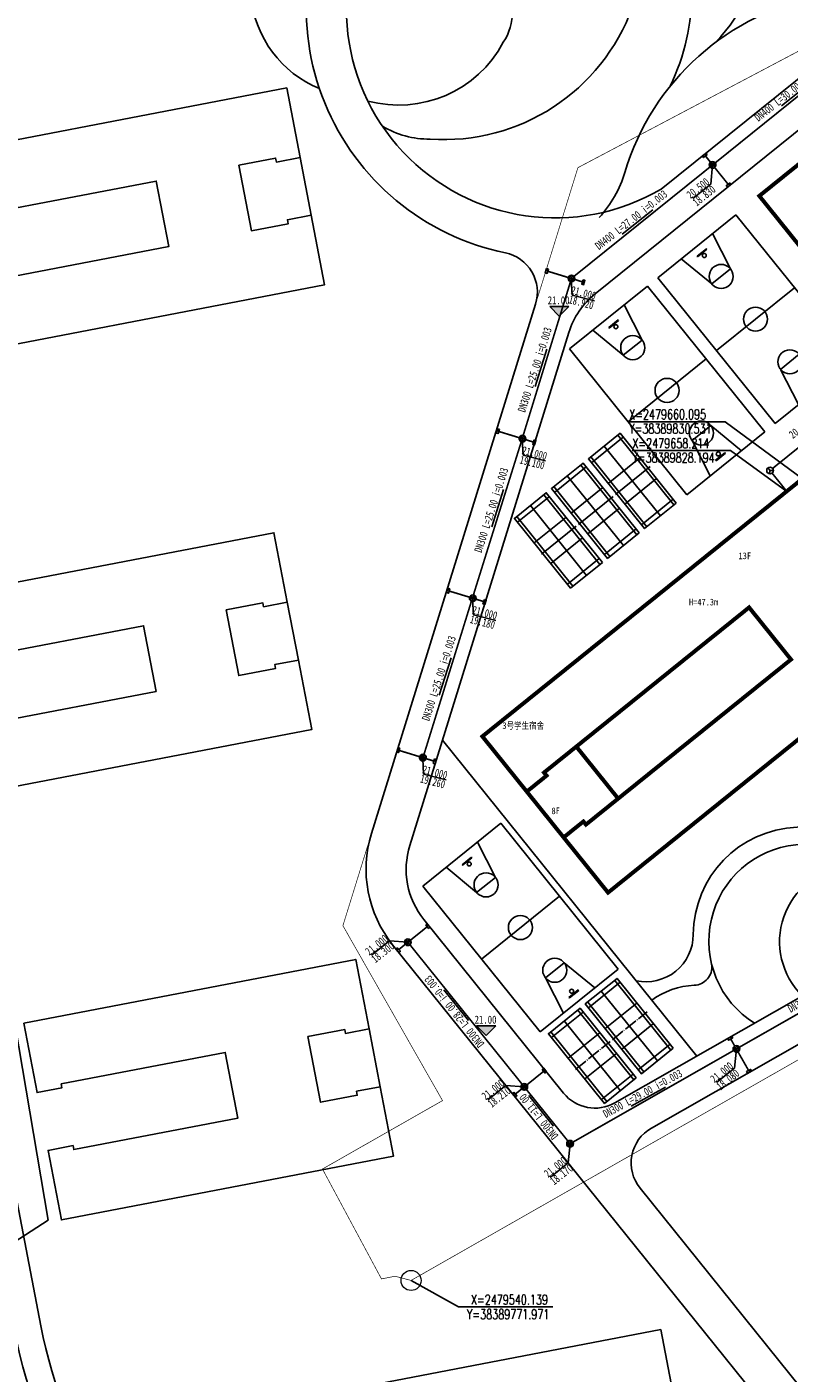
# Model space of a CAD drawing. Extents: x 38389316 to 38392219, y 2477539 to 2480586.
# Tile 22 of 43: x 38389714 to 38389829, y 2479526 to 2479728. Entities that reach past the tile are written whole.
import ezdxf
from ezdxf.enums import TextEntityAlignment as Align

# ---------------------------------------------------------------- set-up
doc = ezdxf.new("R2010")
doc.units = 0
doc.header["$LTSCALE"] = 1000
doc.header["$MEASUREMENT"] = 0
for name, pattern in [('CENTER2', [1.125, 0.75, -0.125, 0.125, -0.125]), ('DASH', [0.35, 0.25, -0.1]), ('DOTE', [2.42, 2, -0.2, 0.02, -0.2]), ('PHANTOM2', [1.25, 0.625, -0.125, 0.125, -0.125, 0.125, -0.125])]:
    doc.linetypes.add(name, pattern=pattern)
doc.layers.get('0').update_dxf_attribs({"linetype": 'CONTINUOUS'})
for name, color, linetype in [('0-lunkuo', 8, 'CONTINUOUS'), ('DIM_ELEV', 8, 'CONTINUOUS'), ('DIM_污水', 3, 'CONTINUOUS'), ('PIPE-中水高', 7, 'TG_DX'), ('PIPE-雨水', 9, 'CONTINUOUS'), ('TWT_COOR', 3, 'CONTINUOUS'), ('u-road', 4, 'CONTINUOUS'), ('XG-电信井', 2, 'CONTINUOUS'), ('XG-雨水井', 2, 'CONTINUOUS'), ('YD_地块界线', 7, 'CONTINUOUS'), ('体育设施', 7, 'CONTINUOUS'), ('建筑轮廓', 2, 'CONTINUOUS'), ('文字', 7, 'CONTINUOUS'), ('用地界线', 8, 'CONTINUOUS'), ('路中线', 7, 'CENTER2'), ('道路', 33, 'CONTINUOUS')]:
    doc.layers.add(name, color=color, linetype=linetype)
doc.layers.add('规划坐标', color=7, linetype='CONTINUOUS', lineweight=9)
doc.styles.add('-宋体', font='txt', dxfattribs={"width": 0.8})
doc.styles.add('_TCH_DIM', font='SIMPLEX', dxfattribs={"bigfont": 'GBCBIG'})
doc.styles.get("Standard").update_dxf_attribs({"font": 'GBENOR', "bigfont": 'GBCBIG'})
doc.styles.add('TG_LINETYPE', font='SIMPLEX', dxfattribs={"width": 0.8, "height": 3, "bigfont": 'HZTXT'})
doc.styles.add('中等线体', font='txt', dxfattribs={"width": 0.8})
doc.styles.add('人防黑体', font='simhei.ttf', dxfattribs={"width": 0.7})
doc.linetypes.add('TG_DX', pattern='A,2,-0.6,["DX",TG_LINETYPE,S=0.1,R=0,X=-0.52,Y=-0.15],0', length=2.6)

# ---------------------------------------------------------------- blocks, each defined once
blk = doc.blocks.new('雨水井')
for p, q in [((-1, 0), (1, 0)), ((-0.84, 0.55), (0.84, 0.55)), ((-0.84, -0.54), (0.84, -0.54))]:
    blk.add_line(p, q)
blk.add_lwpolyline([(0, -1), (0, 1)])
blk.add_circle((0, 0), 1)
blk = doc.blocks.new('_ARROW')
blk.add_solid([(0, 0), (-1, 0.1), (-1, -0.1)])
blk = doc.blocks.new('hyvahavb')
at = {"layer": 'DIM_ELEV'}
blk.add_hatch(color=8, dxfattribs=at).paths.add_polyline_path([(-173.2, -4360.8), (-182.2, -4351.8), (-164.2, -4351.8)])
at = {"layer": 'DIM_ELEV', "color": 8}
for p, q in [((-173.2, -4360.8), (-182.2, -4351.8)), ((-182.2, -4351.8), (-164.2, -4351.8)), ((-173.2, -4360.8), (-164.2, -4351.8))]:
    blk.add_line(p, q, dxfattribs=at)
blk = doc.blocks.new('_J1DYT')
at = {"layer": '0-lunkuo'}
for p, q in [((0, 0), (0, 1500)), ((2800, 1500), (0, 1500)), ((1400, 0), (1400, 1500)), ((2800, 0), (2800, 1500)), ((0, 1050), (580, 930)), ((2800, 1050), (2220, 930)), ((130, 840), (120, 840)), ((120, 660), (120, 840)), ((130, 660), (130, 840)), ((580, 570), (580, 930)), ((2220, 570), (2220, 930)), ((2670, 840), (2680, 840)), ((2670, 660), (2670, 840)), ((2680, 660), (2680, 840)), ((130, 660), (120, 660)), ((148, 755), (130, 755)), ((148, 750), (130, 750)), ((148, 745), (130, 745)), ((2652, 755), (2670, 755)), ((2652, 750), (2670, 750)), ((2652, 745), (2670, 745)), ((2670, 660), (2680, 660)), ((580, 570), (0, 450)), ((2220, 570), (2800, 450)), ((2800, 0), (0, 0))]:
    blk.add_line(p, q, dxfattribs=at)
for centre, radius in [((580, 750), 180), ((1400, 750), 180), ((2220, 750), 180), ((178, 750), 30), ((2622, 750), 30)]:
    blk.add_circle(centre, radius, dxfattribs=at)
at = {"layer": '0-lunkuo', "flags": 9}
for tag in ['XSIZE', 'YSIZE']:
    blk.add_attdef(tag, (0, 0), '', height=0.5, rotation=0, dxfattribs=at)
blk = doc.blocks.new('$plan$00002338')
at = {"layer": '体育设施', "color": 8}
for p, q in [((-6700, 2506), (6700, 2506)), ((-5950, -3134), (-5950, 2966)), ((-1980, -3134), (-1980, 2966)), ((1980, -3134), (1980, 2966)), ((5950, -3134), (5950, 2966)), ((-6700, -84), (6700, -84)), ((-6700, -2674), (6700, -2674))]:
    blk.add_line(p, q, dxfattribs=at)
at = {"layer": '体育设施', "color": 8, "linetype": 'DOTE'}
blk.add_line((0, -3332), (0, 3332), dxfattribs=at)
at = {"layer": '体育设施', "color": 8}
blk.add_lwpolyline([(6700, 2966), (-6700, 2966), (-6700, -3134), (6700, -3134)], close=True, dxfattribs=at)
blk = doc.blocks.new('202210211F')
at = {"layer": 'u-road', "color": 8, "flags": 128}
for points in [[(38392148.85, 2481777.13, -0.798921), (38392107.1, 2481821.63, 0.386637), (38392097.54, 2481886.17, -0.165783), (38392086.83, 2481903.05, -27.025751)], [(38392133.44, 2481633.29), (38392108.65, 2481664.08, -0.249623), (38392105.48, 2481680.7), (38392130.05, 2481759.93, 0.443343), (38392125.52, 2481767.59, -0.5343), (38392102.12, 2481824.98, 0.386397), (38392093.76, 2481881.51, -0.166613), (38392080.96, 2481901.78, -0.165582)], [(38392148.85, 2481777.13), (38392204.3, 2481821.78, 0.414214), (38392206.13, 2481838.65), (38392184.81, 2481865.13, -0.000176), (38392184.79, 2481865.16)], [(38392015.13, 2481820.31), (38392056.02, 2481607.03, 0.414214), (38392137.95, 2481551.46), (38392181.31, 2481559.77, 0.565674), (38392184.85, 2481569.43), (38392133.44, 2481633.29)], [(38392201.18, 2481555.44), (38392139.45, 2481543.6, -0.414214), (38392048.16, 2481605.52), (38392007.27, 2481818.8)], [(38392134.24, 2481641.86, 0.368088), (38392141.89, 2481640.41), (38392289.22, 2481724.34, 0.461895), (38392290.93, 2481733.32), (38392224.94, 2481815.28, 0.414213), (38392208.07, 2481817.1), (38392208.07, 2481817.1), (38392138.94, 2481761.45, 0.149167), (38392135.01, 2481755.66), (38392111.21, 2481678.92, 0.249623), (38392113.33, 2481667.84), (38392134.24, 2481641.86)], [(38392272.49, 2481623.12, 0.033621), (38392272.49, 2481623.12), (38392272.49, 2481623.12, -0.504687), (38392272.49, 2481623.12), (38392328.16, 2481667.94, 0.414213), (38392329.98, 2481684.81), (38392302.36, 2481719.11, 0.368087), (38392294.72, 2481720.57), (38392147.38, 2481636.63, 0.461894), (38392145.68, 2481627.66), (38392194, 2481567.63, 0.414215), (38392202.44, 2481566.72), (38392272.49, 2481623.12)]]:
    blk.add_lwpolyline(points, format="xyb", dxfattribs=at)
at = {"layer": 'YD_地块界线', "color": 8, "flags": 128}
blk.add_lwpolyline([(38391978.55, 2482086.79), (38392057.12, 2481622.87), (38392043.47, 2481614.08)], dxfattribs=at)
at = {"layer": '体育设施', "color": 8}
for p, q in [((38392138.41, 2481736.19), (38392143.16, 2481740.01)), ((38392142.34, 2481740.31), (38392150.74, 2481729.87)), ((38392140.32, 2481738.68), (38392148.72, 2481728.24)), ((38392132.88, 2481731.73), (38392137.63, 2481735.56)), ((38392136.81, 2481735.85), (38392145.21, 2481725.42)), ((38392138.3, 2481737.06), (38392146.7, 2481726.62)), ((38392140.9, 2481733.09), (38392145.65, 2481736.92)), ((38392134.79, 2481734.23), (38392143.19, 2481723.79)), ((38392143.39, 2481730.01), (38392148.14, 2481733.83)), ((38392132.77, 2481732.61), (38392141.17, 2481722.17)), ((38392135.37, 2481728.64), (38392140.12, 2481732.47)), ((38392127.35, 2481727.28), (38392132.1, 2481731.11)), ((38392129.26, 2481729.78), (38392137.66, 2481719.34)), ((38392131.28, 2481731.4), (38392139.68, 2481720.96)), ((38392145.88, 2481726.92), (38392150.63, 2481730.74)), ((38392127.24, 2481728.15), (38392135.64, 2481717.72)), ((38392129.84, 2481724.19), (38392134.59, 2481728.01)), ((38392137.86, 2481725.56), (38392142.61, 2481729.38)), ((38392140.35, 2481722.46), (38392145.1, 2481726.29)), ((38392132.33, 2481721.1), (38392137.08, 2481724.93)), ((38392134.81, 2481718.01), (38392139.57, 2481721.84))]:
    blk.add_line(p, q, dxfattribs=at)
at = {"layer": '体育设施', "color": 8, "linetype": 'DOTE'}
for p, q in [((38392141.99, 2481731.43), (38392147.18, 2481735.61)), ((38392136.46, 2481726.97), (38392141.65, 2481731.15)), ((38392130.93, 2481722.52), (38392136.12, 2481726.7))]:
    blk.add_line(p, q, dxfattribs=at)
at = {"layer": '体育设施', "color": 8}
for points in [[(38392151.1, 2481730.16), (38392142.69, 2481740.6), (38392137.94, 2481736.77), (38392146.35, 2481726.33)], [(38392145.57, 2481725.7), (38392137.16, 2481736.14), (38392132.41, 2481732.32), (38392140.82, 2481721.88)], [(38392140.04, 2481721.25), (38392131.63, 2481731.69), (38392126.88, 2481727.86), (38392135.29, 2481717.43)]]:
    blk.add_lwpolyline(points, close=True, dxfattribs=at)
at = {"layer": '建筑轮廓', "color": 8, "const_width": 0.6, "flags": 128}
for points in [[(38392163.53, 2481776.11), (38392170.18, 2481767.85), (38392173.14, 2481770.24), (38392172.76, 2481770.7), (38392203.45, 2481795.41), (38392209.72, 2481787.62), (38392179.03, 2481762.92), (38392178.65, 2481763.38), (38392175.69, 2481761), (38392182.34, 2481752.74), (38392232.97, 2481793.5), (38392226.32, 2481801.76), (38392223.52, 2481799.5), (38392223.9, 2481799.04), (38392219.53, 2481795.52), (38392213.26, 2481803.31), (38392217.63, 2481806.83), (38392218, 2481806.36), (38392220.81, 2481808.62), (38392214.16, 2481816.87)], [(38392122.08, 2481695.24), (38392128.73, 2481686.98), (38392131.69, 2481689.37), (38392131.31, 2481689.83), (38392162, 2481714.54), (38392168.27, 2481706.75), (38392137.58, 2481682.05), (38392137.2, 2481682.51), (38392134.24, 2481680.13), (38392140.89, 2481671.87), (38392191.52, 2481712.63), (38392184.88, 2481720.89), (38392182.07, 2481718.63), (38392182.45, 2481718.17), (38392178.09, 2481714.65), (38392171.81, 2481722.44), (38392176.18, 2481725.96), (38392176.55, 2481725.49), (38392179.36, 2481727.75), (38392172.71, 2481736)]]:
    blk.add_lwpolyline(points, close=True, dxfattribs=at)
at = {"layer": '建筑轮廓', "color": 8, "flags": 128}
for points in [[(38392028.96, 2481780.03), (38392030.95, 2481769.62), (38392034.69, 2481770.33), (38392034.57, 2481770.92), (38392073.27, 2481778.34), (38392075.15, 2481768.52), (38392036.46, 2481761.1), (38392036.34, 2481761.69), (38392032.61, 2481760.97), (38392034.61, 2481750.56), (38392098.44, 2481762.8), (38392096.45, 2481773.21), (38392092.91, 2481772.54), (38392093.03, 2481771.95), (38392087.53, 2481770.89), (38392085.64, 2481780.71), (38392091.14, 2481781.77), (38392091.26, 2481781.18), (38392094.79, 2481781.86), (38392092.8, 2481792.27)], [(38392041.2, 2481716.19), (38392043.19, 2481705.78), (38392046.93, 2481706.49), (38392046.81, 2481707.08), (38392071.37, 2481711.79), (38392073.25, 2481701.97), (38392048.7, 2481697.26), (38392048.58, 2481697.85), (38392044.85, 2481697.14), (38392046.85, 2481686.73), (38392096.54, 2481696.25), (38392094.55, 2481706.66), (38392091.01, 2481705.99), (38392091.12, 2481705.4), (38392085.62, 2481704.34), (38392083.74, 2481714.16), (38392089.24, 2481715.22), (38392089.35, 2481714.63), (38392092.89, 2481715.31), (38392090.89, 2481725.72)], [(38392053.44, 2481652.35), (38392055.43, 2481641.94), (38392059.17, 2481642.66), (38392059.05, 2481643.25), (38392083.61, 2481647.95), (38392085.49, 2481638.13), (38392060.94, 2481633.43), (38392060.82, 2481634.01), (38392057.09, 2481633.3), (38392059.09, 2481622.89), (38392108.78, 2481632.42), (38392106.79, 2481642.83), (38392103.25, 2481642.15), (38392103.36, 2481641.56), (38392097.86, 2481640.51), (38392095.98, 2481650.33), (38392101.48, 2481651.38), (38392101.59, 2481650.79), (38392105.13, 2481651.47), (38392103.13, 2481661.88)], [(38392084.94, 2481594.25), (38392086.94, 2481583.83), (38392090.67, 2481584.55), (38392090.56, 2481585.14), (38392129.25, 2481592.56), (38392131.14, 2481582.74), (38392092.44, 2481575.32), (38392092.33, 2481575.91), (38392088.6, 2481575.19), (38392090.59, 2481564.78), (38392154.43, 2481577.02), (38392152.43, 2481587.43), (38392148.9, 2481586.75), (38392149.01, 2481586.16), (38392143.51, 2481585.11), (38392141.63, 2481594.93), (38392147.13, 2481595.99), (38392147.24, 2481595.4), (38392150.78, 2481596.07), (38392148.78, 2481606.48)]]:
    blk.add_lwpolyline(points, close=True, dxfattribs=at)
for points in [[(38392094.79, 2481781.86), (38392096.45, 2481773.21)], [(38392092.89, 2481715.31), (38392094.55, 2481706.66)], [(38392105.13, 2481651.47), (38392106.79, 2481642.83)]]:
    blk.add_lwpolyline(points, dxfattribs=at)
at = {"layer": '建筑轮廓', "color": 8, "const_width": 0.6, "flags": 128}
for points in [[(38392136.14, 2481693.72), (38392142.41, 2481685.93)], [(38392128.73, 2481686.98), (38392134.24, 2481680.13)]]:
    blk.add_lwpolyline(points, dxfattribs=at)
at = {"layer": '用地界线', "color": 10, "linetype": 'PHANTOM2', "ltscale": 0.01, "const_width": 0.1, "flags": 128}
blk.add_lwpolyline([(38392235.26, 2482101.89), (38392270.9, 2482137.54), (38392306.54, 2482173.18), (38392373.95, 2482086.4), (38392424.95, 2482025.04), (38392448.56, 2481995.71), (38392438.61, 2481909.05), (38392429.45, 2481829.31), (38392429.01, 2481827.02), (38392427.12, 2481819.84), (38392426.6, 2481818.27), (38392426.26, 2481817.21), (38392425.43, 2481814.9), (38392423.82, 2481810.98), (38392421.79, 2481806.57), (38392418.72, 2481801.02), (38392414.83, 2481794.99), (38392410.53, 2481789.42), (38392405.59, 2481783.99), (38392398.87, 2481777.91), (38392396.95, 2481776.5), (38392345.95, 2481747.45), (38392111.41, 2481613.84), (38392109.01, 2481614.47), (38392106.98, 2481614.07), (38392098.15, 2481630.51), (38392116.12, 2481640.75), (38392101.21, 2481666.92), (38392135.86, 2481778.66), (38392136.38, 2481780.34), (38392181.47, 2481804.15), (38392192.72, 2481840.56), (38392168.94, 2481885.6), (38392177.65, 2481913.84), (38392177.59, 2481914.99), (38392183.13, 2481932.94), (38392184.52, 2481931.77), (38392189.13, 2481946.8), (38392199.95, 2481981.77), (38392198.7, 2481982.12), (38392198.34, 2481982.25), (38392199.41, 2481985.72), (38392202.06, 2481994.32)], close=True, dxfattribs=at)
at = {"layer": '路中线', "color": 8, "linetype": 'DASH', "ltscale": 4, "flags": 128}
blk.add_lwpolyline([(38392069.56, 2481929.4), (38392036.17, 2481923, 0.414214), (38392001.24, 2481871.5), (38392052.09, 2481606.27, 0.414214), (38392138.7, 2481547.53), (38392199.45, 2481559.18)], format="xyb", dxfattribs=at)
at = {"layer": '道路', "color": 8, "flags": 128}
for points in [[(38392107.12, 2481786.55, 0.139861), (38392114.25, 2481784.61, 0.335167), (38392144.52, 2481804.33, 0.551306), (38392132.61, 2481819.64, -0.097914), (38392124.1, 2481820.47, -0.496038), (38392120.92, 2481828.99, -0.020108), (38392130.95, 2481843.54, 0.444902), (38392128.07, 2481858.25, -0.004531), (38392111.53, 2481868.38, 0.000307), (38392110.96, 2481868.73, 0.000307)], [(38392139.57, 2481772.89, 0.114075), (38392143.41, 2481779.64, -0.283478), (38392173.03, 2481806.05, 0.998671), (38392166.72, 2481849.36, -0.175334), (38392120.27, 2481863.3)], [(38392108.86, 2481854.86, 0.838798), (38392098.46, 2481842.84, -0.426097), (38392094.57, 2481821.49, 0.593088), (38392097.69, 2481792.17, 0.080752)], [(38392115.22, 2481845.56, -0.297067), (38392109.62, 2481822.73, 0.789496), (38392116.34, 2481811.19, -0.707937), (38392125.2, 2481799.1, -0.350294), (38392104.94, 2481790.31)], [(38392130.95, 2481843.54, -0.750309), (38392157.02, 2481799.12, -6.34171)], [(38392127.42, 2481838.7, -0.488499), (38392150.18, 2481792.52, -1.91366)], [(38392201.36, 2481711.57, 0.300761), (38392184.96, 2481695.07, -0.346665), (38392169.17, 2481681.64, 0.402146), (38392153.65, 2481665.58, -0.476463), (38392145.09, 2481658.69)], [(38392162.81, 2481652.33, -0.714916), (38392168.97, 2481679.02, 0.318995), (38392187.92, 2481695.65, -0.617847), (38392208.94, 2481702.16, -77.083864)], [(38392169.98, 2481656.41, -0.63447), (38392176.69, 2481675.8, 0.227176), (38392195.08, 2481687.17, -0.575015), (38392221.94, 2481686.01, -3.966717)], [(38392147.42, 2481655.79, -0.14416), (38392153.8, 2481658, 0.41845), (38392156.43, 2481661.04)]]:
    blk.add_lwpolyline(points, format="xyb", dxfattribs=at)
blk.add_lwpolyline([(38392116.1, 2481694.69), (38392154.17, 2481647.41)], dxfattribs=at)
at = {"layer": '0-lunkuo', "color": 8}
for name, p, xscale, yscale, zscale, rotation in [('_J1DYT', (38392148.34, 2481763.88), 0.01, 0.01, 0.01, 308.8366126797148), ('_J1DYT', (38392135.1, 2481753.22), 0.01, 0.01, 0.01, 308.8366126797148), ('_J1DYT', (38392113.15, 2481672.84), 0.01, 0.01, 0.01, 308.8366126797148), ('$plan$00002338', (38392144.13, 2481651.95), 0.001, 0.001, 0.001, 308.8364669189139), ('$plan$00002338', (38392138.6, 2481647.5), 0.001, 0.001, 0.001, 308.8364669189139)]:
    blk.add_blockref(name, p, dxfattribs=dict(at, xscale=xscale, yscale=yscale, zscale=zscale, rotation=rotation))
at = {"layer": 'DIM_ELEV', "color": 8, "xscale": 0.16, "yscale": 0.16, "zscale": 0.16}
for p in [(38392161.31, 2482455.85), (38392150.37, 2482348.21)]:
    blk.add_blockref('hyvahavb', p, dxfattribs=at)
at = {"layer": 'DIM_ELEV', "color": 8, "style": '-宋体', "width": 0.8}
for p in [(38392131.86, 2481759.9), (38392120.92, 2481652.26)]:
    blk.add_text('21.00', height=1.2, dxfattribs=at).set_placement(p)
at = {"layer": '文字', "color": 8, "style": '中等线体', "width": 0.8}
for s, p in [('13F', (38392160.42, 2481721.76)), ('H=47.3m', (38392153, 2481714.84)), ('3号学生宿舍', (38392125.08, 2481696.36)), ('8F', (38392132.43, 2481683.61))]:
    blk.add_text(s, height=1, rotation=360, dxfattribs=at).set_placement(p)
blk = doc.blocks.new('XG-电信井')
at = {"layer": 'XG-电信井'}
for p, q in [((498400.18, 2607050.43), (498399.38, 2607049.83)), ((498400.18, 2607051.43), (498400.18, 2607050.43)), ((498400.18, 2607050.43), (498400.98, 2607049.84))]:
    blk.add_line(p, q, dxfattribs=at)
blk.add_circle((498400.18, 2607050.43), 1, dxfattribs=at)

msp = doc.modelspace()

# ---------------------------------------------------------------- hatches: boundary and pattern name
at = {"layer": 'XG-雨水井'}
for points in [[(38389816.11, 2479708.82), (38389816.11, 2479708.82), (38389815.84, 2479708.6), (38389816.02, 2479708.38), (38389816.29, 2479708.6), (38389816.29, 2479708.6)], [(38389819.87, 2479704.15), (38389819.87, 2479704.15), (38389819.6, 2479703.93), (38389819.42, 2479704.16), (38389819.69, 2479704.37), (38389819.69, 2479704.37)], [(38389792.26, 2479691.55), (38389792.26, 2479691.55), (38389792.16, 2479691.22), (38389792.44, 2479691.14), (38389792.54, 2479691.47), (38389792.54, 2479691.47)], [(38389798, 2479689.79), (38389798, 2479689.79), (38389797.89, 2479689.46), (38389797.62, 2479689.54), (38389797.72, 2479689.87), (38389797.72, 2479689.87)], [(38389784.93, 2479667.58), (38389784.93, 2479667.58), (38389784.83, 2479667.25), (38389785.1, 2479667.17), (38389785.2, 2479667.5), (38389785.2, 2479667.5)], [(38389790.66, 2479665.82), (38389790.66, 2479665.82), (38389790.56, 2479665.49), (38389790.29, 2479665.57), (38389790.39, 2479665.9), (38389790.39, 2479665.9)], [(38389777.48, 2479643.72), (38389777.48, 2479643.72), (38389777.38, 2479643.39), (38389777.65, 2479643.3), (38389777.75, 2479643.63), (38389777.75, 2479643.64)], [(38389783.21, 2479641.95), (38389783.21, 2479641.95), (38389783.11, 2479641.62), (38389782.84, 2479641.71), (38389782.94, 2479642.04), (38389782.94, 2479642.04)], [(38389770.03, 2479619.86), (38389770.03, 2479619.86), (38389769.93, 2479619.52), (38389770.2, 2479619.44), (38389770.31, 2479619.77), (38389770.31, 2479619.77)], [(38389775.76, 2479618.09), (38389775.76, 2479618.09), (38389775.66, 2479617.76), (38389775.39, 2479617.84), (38389775.49, 2479618.17), (38389775.49, 2479618.17)], [(38389774.39, 2479593.52), (38389774.39, 2479593.52), (38389774.61, 2479593.25), (38389774.39, 2479593.07), (38389774.17, 2479593.34), (38389774.17, 2479593.34)], [(38389769.73, 2479589.75), (38389769.73, 2479589.75), (38389769.94, 2479589.48), (38389770.17, 2479589.66), (38389769.95, 2479589.93), (38389769.95, 2479589.93)], [(38389819.96, 2479576.68), (38389819.96, 2479576.68), (38389819.66, 2479576.51), (38389819.8, 2479576.26), (38389820.1, 2479576.43), (38389820.1, 2479576.43)], [(38389791.81, 2479571.88), (38389791.82, 2479571.88), (38389792.03, 2479571.61), (38389791.81, 2479571.43), (38389791.59, 2479571.7), (38389791.59, 2479571.7)], [(38389822.94, 2479571.47), (38389822.94, 2479571.47), (38389822.64, 2479571.3), (38389822.49, 2479571.55), (38389822.79, 2479571.72), (38389822.8, 2479571.72)], [(38389787.15, 2479568.11), (38389787.15, 2479568.11), (38389787.37, 2479567.84), (38389787.59, 2479568.02), (38389787.37, 2479568.29), (38389787.37, 2479568.29)]]:
    msp.add_hatch(color=256, dxfattribs=at).paths.add_polyline_path(points)

# ---------------------------------------------------------------- linework, layer by layer
at = {"layer": 'DIM_污水', "color": 8}
for p, q in [((38389832, 2479719.55, 7.5), (38389827.41, 2479715.89, 7.5)), ((38389816.83, 2479704.18), (38389817.1, 2479707.05)), ((38389814.13, 2479702.01), (38389816.83, 2479704.18)), ((38389808.14, 2479700.35, 7.5), (38389803.55, 2479696.69, 7.5)), ((38389796.07, 2479687.57), (38389795.94, 2479689.9)), ((38389796.07, 2479687.57), (38389799.43, 2479686.72)), ((38389792.31, 2479679.48, 7.5), (38389790.55, 2479673.88, 7.5)), ((38389788.74, 2479663.6), (38389788.6, 2479665.93)), ((38389788.74, 2479663.6), (38389792.09, 2479662.75)), ((38389785.8, 2479658.49, 7.5), (38389784.05, 2479652.89, 7.5)), ((38389781.29, 2479639.74), (38389781.15, 2479642.06)), ((38389781.29, 2479639.74), (38389784.64, 2479638.88)), ((38389777.96, 2479633.31, 7.5), (38389776.2, 2479627.7, 7.5)), ((38389773.84, 2479615.87), (38389773.71, 2479618.2)), ((38389773.84, 2479615.87), (38389777.2, 2479615.02)), ((38389766.04, 2479588.79), (38389768.74, 2479590.96)), ((38389768.74, 2479590.96), (38389771.49, 2479590.74)), ((38389780.57, 2479579.03), (38389776.89, 2479583.6)), ((38389820.39, 2479571.91), (38389820.66, 2479574.78)), ((38389817.69, 2479569.74), (38389820.39, 2479571.91)), ((38389783.46, 2479567.15), (38389786.16, 2479569.32)), ((38389786.16, 2479569.32), (38389788.92, 2479569.1)), ((38389810.07, 2479569.07, -83.41), (38389804.93, 2479566.22, -83.41)), ((38389793.28, 2479563.24), (38389789.6, 2479567.82)), ((38389795.49, 2479557.73), (38389795.76, 2479560.6)), ((38389792.8, 2479555.55), (38389795.49, 2479557.73))]:
    msp.add_line(p, q, dxfattribs=at)
at = {"layer": 'PIPE-中水高', "ltscale": 0.0025, "const_width": 0.25}
for points in [[(38389826.08, 2479661.64), (38389891.51, 2479714.32)], [(38389825.69, 2479661.33), (38389825.69, 2479661.33)], [(38389826, 2479660.94), (38389828.19, 2479658.21)]]:
    msp.add_lwpolyline(points, dxfattribs=at)
at = {"layer": 'PIPE-雨水', "const_width": 0.25}
for points in [[(38389817.49, 2479707.36), (38389840.08, 2479725.55)], [(38389816.79, 2479707.44), (38389816.03, 2479708.39)], [(38389796.36, 2479690.38), (38389816.71, 2479706.74)], [(38389817.41, 2479706.66), (38389819.42, 2479704.16)], [(38389795.5, 2479690.2), (38389792.44, 2479691.14)], [(38389795.83, 2479689.58), (38389788.75, 2479666.58)], [(38389796.46, 2479689.91), (38389797.62, 2479689.55)], [(38389788.17, 2479666.23), (38389785.1, 2479667.17)], [(38389788.46, 2479665.62), (38389781.3, 2479642.71)], [(38389789.12, 2479665.94), (38389790.29, 2479665.58)], [(38389780.72, 2479642.37), (38389777.65, 2479643.3)], [(38389781, 2479641.76), (38389773.9, 2479618.84)], [(38389781.67, 2479642.07), (38389782.84, 2479641.72)], [(38389773.27, 2479618.5), (38389770.2, 2479619.44)], [(38389774.23, 2479618.21), (38389775.39, 2479617.85)], [(38389771.88, 2479591.05), (38389774.39, 2479593.07)], [(38389771.1, 2479590.43), (38389770.16, 2479589.67)], [(38389788.6, 2479569.49), (38389771.81, 2479590.35)], [(38389821.09, 2479575.03), (38389850.63, 2479591.86)], [(38389820.41, 2479575.21), (38389819.81, 2479576.27)], [(38389796.2, 2479560.84), (38389820.22, 2479574.53)], [(38389820.9, 2479574.34), (38389822.49, 2479571.55)], [(38389789.31, 2479569.41), (38389791.81, 2479571.43)], [(38389788.53, 2479568.79), (38389787.58, 2479568.03)], [(38389789.23, 2479568.71), (38389795.45, 2479560.99)]]:
    msp.add_lwpolyline(points, dxfattribs=at)
at = {"layer": 'TWT_COOR', "color": 3}
for p, q in [((38389818.96, 2479668.63), (38389804.61, 2479668.63)), ((38389830.53, 2479660.1), (38389818.96, 2479668.63)), ((38389819.76, 2479664.3), (38389805.08, 2479664.3)), ((38389828.19, 2479658.21), (38389819.76, 2479664.3)), ((38389771.97, 2479540.14), (38389779.05, 2479536.17)), ((38389779.05, 2479536.17), (38389793.18, 2479536.17))]:
    msp.add_line(p, q, dxfattribs=at)
at = {"layer": 'XG-雨水井'}
for points in [[(38389816.29, 2479708.6), (38389816.11, 2479708.82), (38389816.11, 2479708.82), (38389815.57, 2479708.39), (38389815.75, 2479708.16), (38389816.29, 2479708.6)], [(38389819.69, 2479704.37), (38389819.87, 2479704.15), (38389819.87, 2479704.15), (38389819.33, 2479703.72), (38389819.15, 2479703.94), (38389819.69, 2479704.37)], [(38389792.54, 2479691.47), (38389792.26, 2479691.55), (38389792.26, 2479691.55), (38389792.06, 2479690.89), (38389792.33, 2479690.81), (38389792.54, 2479691.47)], [(38389797.72, 2479689.87), (38389798, 2479689.79), (38389798, 2479689.79), (38389797.79, 2479689.13), (38389797.52, 2479689.21), (38389797.72, 2479689.87)], [(38389785.2, 2479667.5), (38389784.93, 2479667.58), (38389784.93, 2479667.58), (38389784.73, 2479666.92), (38389785, 2479666.84), (38389785.2, 2479667.5)], [(38389790.39, 2479665.9), (38389790.66, 2479665.82), (38389790.66, 2479665.82), (38389790.46, 2479665.16), (38389790.18, 2479665.24), (38389790.39, 2479665.9)], [(38389777.75, 2479643.64), (38389777.48, 2479643.72), (38389777.48, 2479643.72), (38389777.28, 2479643.06), (38389777.55, 2479642.97), (38389777.75, 2479643.63)], [(38389782.94, 2479642.04), (38389783.21, 2479641.95), (38389783.21, 2479641.95), (38389783.01, 2479641.29), (38389782.73, 2479641.38), (38389782.94, 2479642.04)], [(38389770.31, 2479619.77), (38389770.03, 2479619.86), (38389770.03, 2479619.86), (38389769.83, 2479619.19), (38389770.1, 2479619.11), (38389770.31, 2479619.77)], [(38389775.49, 2479618.17), (38389775.76, 2479618.09), (38389775.76, 2479618.09), (38389775.56, 2479617.43), (38389775.29, 2479617.51), (38389775.49, 2479618.17)], [(38389774.17, 2479593.34), (38389774.39, 2479593.52), (38389774.39, 2479593.52), (38389774.83, 2479592.98), (38389774.6, 2479592.8), (38389774.17, 2479593.34)], [(38389769.95, 2479589.93), (38389769.73, 2479589.75), (38389769.73, 2479589.75), (38389770.16, 2479589.21), (38389770.38, 2479589.39), (38389769.95, 2479589.93)], [(38389820.1, 2479576.43), (38389819.96, 2479576.68), (38389819.96, 2479576.68), (38389819.36, 2479576.34), (38389819.5, 2479576.09), (38389820.1, 2479576.43)], [(38389791.59, 2479571.7), (38389791.81, 2479571.88), (38389791.82, 2479571.88), (38389792.25, 2479571.34), (38389792.02, 2479571.16), (38389791.59, 2479571.7)], [(38389822.8, 2479571.72), (38389822.94, 2479571.47), (38389822.94, 2479571.47), (38389822.34, 2479571.13), (38389822.19, 2479571.38), (38389822.79, 2479571.72)], [(38389787.37, 2479568.29), (38389787.15, 2479568.11), (38389787.15, 2479568.11), (38389787.58, 2479567.57), (38389787.81, 2479567.75), (38389787.37, 2479568.29)]]:
    msp.add_lwpolyline(points, close=True, dxfattribs=at)
at = {"layer": '规划坐标', "color": 7, "linetype": 'Continuous'}
msp.add_circle((38389771.97, 2479540.14), 1.5, dxfattribs=at)

# ---------------------------------------------------------------- block references
msp.add_blockref('202210211F', (-2339.44, -2073.7))
at = {"xscale": 0.5, "yscale": 0.5, "zscale": 0.5, "rotation": 38.83661932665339}
msp.add_blockref('XG-电信井', (39013157.42, 1308023.06), dxfattribs=at)
at = {"layer": 'DIM_污水', "color": 8}
for p, xscale, yscale, zscale, rotation in [((38389808.14, 2479700.35, 7.5), 1.389713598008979, 1.389713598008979, 1.389713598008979, 38.57508394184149), ((38389792.31, 2479679.48, 7.5), 1.389713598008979, 1.389713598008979, 1.389713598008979, 72.61417297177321), ((38389785.8, 2479658.49, 7.5), 1.389713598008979, 1.389713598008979, 1.389713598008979, 72.61417297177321), ((38389777.96, 2479633.31, 7.5), 1.389713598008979, 1.389713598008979, 1.389713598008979, 72.61417297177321), ((38389780.57, 2479579.03), -1.389713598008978, 1.389713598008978, 1.389713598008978, 128.8366198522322), ((38389810.07, 2479569.07, -83.41), 1.389713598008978, 1.389713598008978, 1.389713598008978, 29.00833017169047), ((38389793.28, 2479563.24), -1.389713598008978, 1.389713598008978, 1.389713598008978, 128.8366198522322)]:
    msp.add_blockref('_ARROW', p, dxfattribs=dict(at, xscale=xscale, yscale=yscale, zscale=zscale, rotation=rotation))
at = {"layer": 'XG-雨水井', "color": 8}
for p, xscale, yscale, zscale, rotation in [((38389817.1, 2479707.05), 0.4999995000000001, 0.4999995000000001, 0.4999995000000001, 308.4995484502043), ((38389795.98, 2479690.06), 0.4999994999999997, 0.4999994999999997, 0.4999994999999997, 252.8948774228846), ((38389788.65, 2479666.09), 0.4999994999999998, 0.4999994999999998, 0.4999994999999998, 252.8948774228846), ((38389781.2, 2479642.22), 0.4999994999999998, 0.4999994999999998, 0.4999994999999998, 252.8948774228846), ((38389773.75, 2479618.36), 0.4999994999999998, 0.4999994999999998, 0.4999994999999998, 252.8948774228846), ((38389771.49, 2479590.74), 0.4999995, 0.4999995, 0.4999995, 308.8366193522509), ((38389820.66, 2479574.78), 0.4999995, 0.4999995, 0.4999995, 308.8366193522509), ((38389788.92, 2479569.1), 0.4999995, 0.4999995, 0.4999995, 308.8366193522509), ((38389795.76, 2479560.6), 0.4999995, 0.4999995, 0.4999995, 308.8366193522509)]:
    msp.add_blockref('雨水井', p, dxfattribs=dict(at, xscale=xscale, yscale=yscale, zscale=zscale, rotation=rotation))

# ---------------------------------------------------------------- texts
at = {"layer": 'DIM_污水', "color": 8, "style": '人防黑体', "width": 0.7}
for s, rotation, p in [('DN400 L=30.00 i=0.003', 38.2385, (38389823.95, 2479713.47)), ('DN400 L=27.00 i=0.003', 38.2385, (38389800.09, 2479694.28)), ('DN300 L=25.00 i=0.003', 72.2776, (38389789.04, 2479669.94)), ('DN300 L=25.00 i=0.003', 72.2776, (38389782.53, 2479648.95)), ('DN300 L=25.00 i=0.003', 72.2776, (38389774.69, 2479623.77)), ('DN300 L=35.00 i=0.003', 28.6718, (38389828.77, 2479580.17)), ('DN300 L=28.00 i=0.003', 128.5001, (38389783, 2479575.58, -7.5)), ('DN300 L=29.00 i=0.003', 28.6718, (38389801.12, 2479564.42, -90.91)), ('DN300 L=11.00', 128.5001, (38389794.08, 2479561.82, -7.5))]:
    msp.add_text(s, height=1.2, rotation=rotation, dxfattribs=at).set_placement(p)
at = {"layer": 'DIM_污水', "color": 9, "style": '人防黑体', "width": 0.7}
for s, rotation, p in [('Y41', 38.489, (38389816.99, 2479706.7, 0)), ('Y17', 342.8844, (38389795.62, 2479689.95, 0)), ('Y17', 342.8844, (38389788.29, 2479665.98, 0)), ('Y17', 342.8844, (38389780.84, 2479642.11, 0)), ('Y17', 342.8844, (38389773.39, 2479618.25, 0)), ('Y17', 38.8261, (38389771.38, 2479590.39, 0)), ('Y38', 38.8261, (38389820.55, 2479574.42, 0)), ('Y16', 38.8261, (38389788.81, 2479568.75, 0)), ('Y38', 38.8261, (38389795.65, 2479560.24, 0))]:
    msp.add_text(s, height=0.4, rotation=rotation, dxfattribs=at).set_placement(p)
at = {"layer": 'DIM_污水', "color": 8, "style": '人防黑体', "width": 0.7}
for s, rotation, p in [('20.500', 38.5759, (38389814.91, 2479703.57, 70.44)), ('18.830', 38.5759, (38389815.83, 2479702.44, 70.44)), ('18.920', 345.4092, (38389797.44, 2479686.48, 70.44)), ('21.000', 345.4092, (38389797.78, 2479687.89, 70.44)), ('20.500', 38.5759, (38389830.22, 2479667.67, 80.44)), ('21.000', 345.4092, (38389790.45, 2479663.92, 70.44)), ('19.100', 345.4092, (38389790.1, 2479662.51, 70.44)), ('21.000', 345.4092, (38389783, 2479640.05, 70.44)), ('19.180', 345.4092, (38389782.66, 2479638.64, 70.44)), ('21.000', 345.4092, (38389775.55, 2479616.19, 70.44)), ('19.260', 345.4092, (38389775.21, 2479614.78, 70.44)), ('21.000', 38.5759, (38389766.82, 2479590.34, 70.44)), ('18.300', 38.5759, (38389767.74, 2479589.22, 70.44)), ('21.000', 38.5759, (38389818.47, 2479571.29, 70.44)), ('21.000', 38.5759, (38389784.24, 2479568.7, 70.44)), ('18.080', 38.5759, (38389819.39, 2479570.17, 70.44)), ('18.210', 38.5759, (38389785.16, 2479567.58, 70.44)), ('21.000', 38.5759, (38389793.57, 2479557.11, 70.44)), ('18.170', 38.5759, (38389794.49, 2479555.99, 70.44))]:
    msp.add_text(s, height=1.2, rotation=rotation, dxfattribs=at).set_placement(p, align=Align.MIDDLE)
at = {"layer": 'TWT_COOR', "color": 7, "style": '_TCH_DIM', "width": 0.705882}
for s, p in [('X=2479660.095', (38389804.61, 2479668.98)), ('Y=38389830.531', (38389804.61, 2479666.84)), ('X=2479658.214', (38389805.08, 2479664.65)), ('Y=38389828.194', (38389805.08, 2479662.5)), ('X=2479540.139', (38389780.93, 2479536.52)), ('Y=38389771.971', (38389780.33, 2479534.33))]:
    msp.add_text(s, height=1.4875, dxfattribs=at).set_placement(p)

doc.saveas('drawing.dxf')
